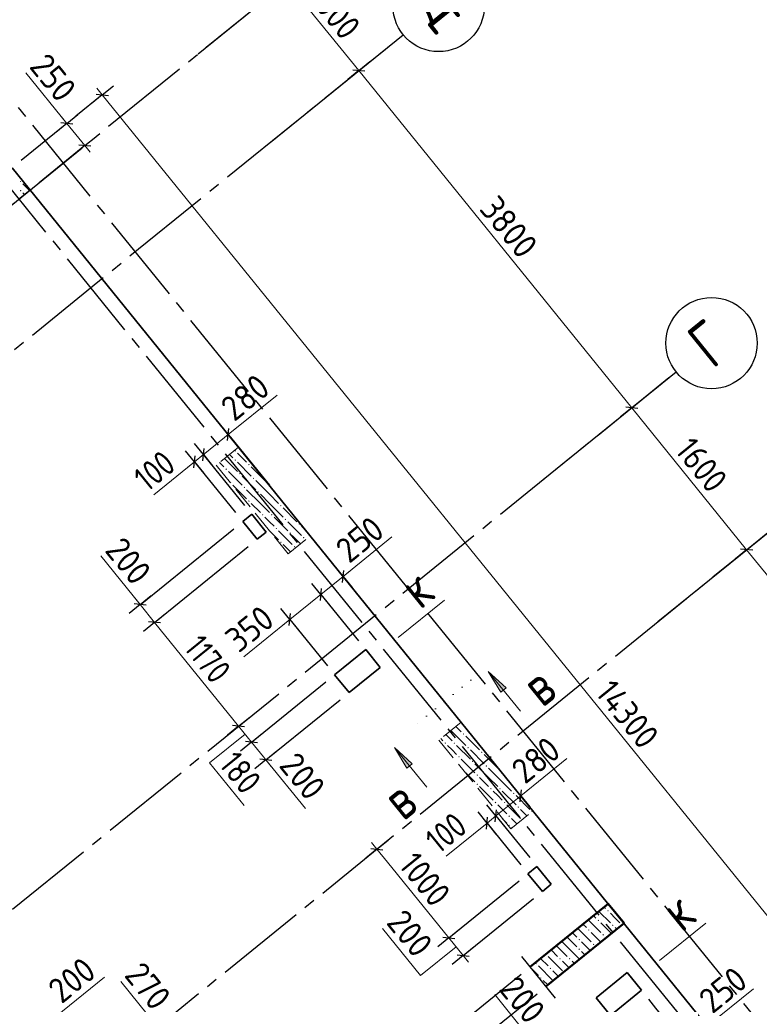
# Model space of a CAD drawing. Header units: millimetres. Extents: x 0 to 59400, y 0 to 42000.
# Tile 29 of 31: x 46472 to 52952, y 28832 to 37457. Entities that reach past the tile are written whole.
import ezdxf

# ---------------------------------------------------------------- set-up
doc = ezdxf.new("R2010")
doc.units = ezdxf.units.MM
for name, pattern in [('______2', [270, 200, -70]), ('______5', [1100, 800, -100, 100, -100]), ('______9', [100, 0, -100])]:
    doc.linetypes.add(name, pattern=pattern)
for name, color, linetype, lineweight in [('Standard', 7, 'Continuous', 25), ('ЖБ Перекрытие верхний уровень', 7, 'Continuous', 18), ('Общий01', 7, 'Continuous', 13), ('Примечания', 7, 'Continuous', 13), ('Размерная линия_ общее', 7, 'Continuous', 13)]:
    doc.layers.add(name, color=color, linetype=linetype, lineweight=lineweight)
for name, color, linetype, lineweight, true_color in [('ЖБ Пилон', 7, '______2', 13, 0xa0a0a0), ('ЖБ Стена верхний уровень', 7, '______2', 13, 0x656565), ('Оси', 7, '______5', 13, 0x656565)]:
    doc.layers.add(name, color=color, linetype=linetype, lineweight=lineweight, true_color=true_color)
doc.styles.add('ISOCPEUR', font='txt')

msp = doc.modelspace()

# ---------------------------------------------------------------- hatches: boundary and pattern name
at = {"layer": 'ЖБ Пилон', "linetype": 'Continuous', "lineweight": 18, "transparency": 33554687}
for points in [[(48354.1, 33679.6), (48360.6, 33686.1), (48367.1, 33679.6), (48360.6, 33673.1)], [(48354.1, 33599.6), (48360.6, 33606.1), (48367.1, 33599.6), (48360.6, 33593.1)], [(48474.1, 33559.6), (48480.6, 33566.1), (48487.1, 33559.6), (48480.6, 33553.1)], [(48274.1, 33519.6), (48280.6, 33526.1), (48287.1, 33519.6), (48280.6, 33513.1)], [(48394.1, 33479.6), (48400.6, 33486.1), (48407.1, 33479.6), (48400.6, 33473.1)], [(48317.6, 33403.1), (48320.6, 33406.1), (48327.1, 33399.6), (48323.4, 33395.9)], [(48514.1, 33439.6), (48520.6, 33446.1), (48527.1, 33439.6), (48520.6, 33433.1)], [(48634.1, 33399.6), (48638.5, 33404), (48644.3, 33396.8), (48640.6, 33393.1)], [(48434.1, 33359.6), (48440.6, 33366.1), (48447.1, 33359.6), (48440.6, 33353.1)], [(48554.1, 33319.6), (48560.6, 33326.1), (48567.1, 33319.6), (48560.6, 33313.1)], [(48474.1, 33239.6), (48480.6, 33246.1), (48487.1, 33239.6), (48480.6, 33233.1)], [(48594.1, 33119.6), (48600.6, 33126.1), (48607.1, 33119.6), (48600.6, 33113.1)], [(48674.1, 33119.6), (48680.6, 33126.1), (48687.1, 33119.6), (48680.6, 33113.1)], [(48754.1, 33199.6), (48760.6, 33206.1), (48767.1, 33199.6), (48760.6, 33193.1)], [(48794.1, 33079.6), (48800.6, 33086.1), (48807.1, 33079.6), (48800.6, 33073.1)], [(48914.1, 33039.6), (48920.6, 33046.1), (48927.1, 33039.6), (48920.6, 33033.1)], [(48639.7, 33005.2), (48640.6, 33006.1), (48647.1, 32999.6), (48645.5, 32998)], [(48714.1, 32999.6), (48720.6, 33006.1), (48727.1, 32999.6), (48720.6, 32993.1)], [(48834.1, 32959.6), (48840.6, 32966.1), (48847.1, 32959.6), (48840.6, 32953.1)], [(48754.1, 32879.6), (48760.6, 32886.1), (48767.1, 32879.6), (48760.6, 32873.1)], [(48954.1, 32919.6), (48960.6, 32926.1), (48967.1, 32919.6), (48960.6, 32913.1)], [(48874.1, 32839.6), (48880.6, 32846.1), (48887.1, 32839.6), (48880.6, 32833.1)], [(50354.1, 31279.6), (50356.7, 31282.2), (50362.5, 31275), (50360.6, 31273.1)], [(50354.1, 31199.6), (50360.6, 31206.1), (50367.1, 31199.6), (50360.6, 31193.1)], [(50194.1, 31119.6), (50200.6, 31126.1), (50207.1, 31119.6), (50200.6, 31113.1)], [(50274.1, 31119.6), (50280.6, 31126.1), (50287.1, 31119.6), (50280.6, 31113.1)], [(50394.1, 31079.6), (50400.6, 31086.1), (50407.1, 31079.6), (50400.6, 31073.1)], [(50314.1, 30999.6), (50320.6, 31006.1), (50327.1, 30999.6), (50320.6, 30993.1)], [(50434.1, 30959.6), (50440.6, 30966.1), (50447.1, 30959.6), (50440.6, 30953.1)], [(50514.1, 31039.6), (50520.6, 31046.1), (50527.1, 31039.6), (50520.6, 31033.1)], [(50357.9, 30883.4), (50360.6, 30886.1), (50367.1, 30879.6), (50363.7, 30876.2)], [(50554.1, 30919.6), (50560.6, 30926.1), (50567.1, 30919.6), (50560.6, 30913.1)], [(50474.1, 30839.6), (50480.6, 30846.1), (50487.1, 30839.6), (50480.6, 30833.1)], [(50474.1, 30759.6), (50480.6, 30766.1), (50487.1, 30759.6), (50480.6, 30753.1)], [(50594.1, 30719.6), (50600.6, 30726.1), (50607.1, 30719.6), (50600.6, 30713.1)], [(50674.1, 30719.6), (50680.6, 30726.1), (50687.1, 30719.6), (50680.6, 30713.1)], [(50794.1, 30679.6), (50800.6, 30686.1), (50807.1, 30679.6), (50800.6, 30673.1)], [(50634.1, 30599.6), (50640.6, 30606.1), (50647.1, 30599.6), (50640.6, 30593.1)], [(50714.1, 30599.6), (50720.6, 30606.1), (50727.1, 30599.6), (50720.6, 30593.1)], [(50834.1, 30559.6), (50840.6, 30566.1), (50847.1, 30559.6), (50840.6, 30553.1)], [(50754.1, 30479.6), (50760.6, 30486.1), (50767.1, 30479.6), (50760.6, 30473.1)], [(50954.1, 30519.6), (50960.6, 30526.1), (50964.5, 30522.2), (50957.3, 30516.4)], [(50754.1, 30399.6), (50760.6, 30406.1), (50767.1, 30399.6), (50760.6, 30393.1)]]:
    msp.add_hatch(color=7, dxfattribs=at).paths.add_polyline_path(points, flags=16)
at = {"layer": 'ЖБ Стена верхний уровень', "linetype": 'Continuous', "lineweight": 18, "transparency": 33554687}
for points in [[(46474.1, 36039.6), (46480.6, 36046.1), (46487.1, 36039.6), (46480.6, 36033.1)], [(46474.1, 35959.6), (46480.6, 35966.1), (46487.1, 35959.6), (46480.6, 35953.1)]]:
    msp.add_hatch(color=7, dxfattribs=at).paths.add_polyline_path(points, flags=16)
at = {"layer": 'Общий01', "linetype": 'Continuous', "lineweight": 13, "transparency": 33554687}
for points in [[(50686.5, 31566.1), (50577.6, 31748.2), (50733.1, 31603.9)], [(49864.6, 30900.5), (49755.7, 31082.6), (49911.2, 30938.3)], [(51626.1, 29644), (51619.6, 29650.5), (51626.1, 29657), (51632.6, 29650.5)], [(51542.1, 29560), (51535.6, 29566.5), (51542.1, 29573), (51548.6, 29566.5)], [(51668.1, 29518), (51661.6, 29524.5), (51668.1, 29531), (51674.6, 29524.5)], [(51745.8, 29524.2), (51745.6, 29524.5), (51752.1, 29531), (51753, 29530)], [(51458.1, 29476), (51451.6, 29482.5), (51458.1, 29489), (51464.6, 29482.5)], [(51584.1, 29434), (51577.6, 29440.5), (51584.1, 29447), (51590.6, 29440.5)], [(51374.1, 29392), (51367.6, 29398.5), (51374.1, 29405), (51380.6, 29398.5)], [(51500.1, 29350), (51493.6, 29356.5), (51500.1, 29363), (51506.6, 29356.5)], [(51080.1, 29266), (51078.8, 29267.3), (51086, 29273.1), (51086.6, 29272.5)], [(51374.1, 29308), (51367.6, 29314.5), (51374.1, 29321), (51380.6, 29314.5)], [(50996.1, 29182), (50989.6, 29188.5), (50996.1, 29195), (51002.6, 29188.5)], [(51206.1, 29224), (51199.6, 29230.5), (51206.1, 29237), (51212.6, 29230.5)], [(51290.1, 29224), (51283.6, 29230.5), (51290.1, 29237), (51296.6, 29230.5)], [(51038.1, 29056), (51031.6, 29062.5), (51038.1, 29069), (51044.6, 29062.5)], [(51122.1, 29140), (51115.6, 29146.5), (51122.1, 29153), (51128.6, 29146.5)]]:
    msp.add_hatch(color=7, dxfattribs=at).paths.add_polyline_path(points, flags=16)

# ---------------------------------------------------------------- linework, layer by layer
at = {"layer": 'Standard', "color": 7, "linetype": 'Continuous', "lineweight": 13, "transparency": 33554687}
for p, q in [((49787.6, 32044.1), (50193.1, 32372.4)), ((52078.4, 29215.3), (52483.8, 29543.6))]:
    msp.add_line(p, q, dxfattribs=at)
at = {"layer": 'ЖБ Перекрытие верхний уровень', "color": 7, "linetype": 'Continuous', "lineweight": 35, "transparency": 33554687}
for p, q in [((55406.2, 25047.1), (46406.9, 36160.3)), ((48504.8, 33124.2), (48427.1, 33061.2)), ((48630.7, 32968.7), (48504.8, 33124.2)), ((48427.1, 33061.2), (48553, 32905.8)), ((48553, 32905.8), (48630.7, 32968.7)), ((49503.6, 31938.5), (49231.6, 31718.2)), ((49629.4, 31783), (49503.6, 31938.5)), ((49357.4, 31562.8), (49629.4, 31783)), ((49231.6, 31718.2), (49357.4, 31562.8)), ((51003.2, 30038.9), (50925.5, 29976)), ((51129.1, 29883.4), (51003.2, 30038.9)), ((50925.5, 29976), (51051.4, 29820.5)), ((51051.4, 29820.5), (51129.1, 29883.4)), ((51794.3, 29109.6), (51522.3, 28889.4)), ((51920.2, 28954.2), (51794.3, 29109.6)), ((51648.2, 28733.9), (51920.2, 28954.2)), ((51522.3, 28889.4), (51648.2, 28733.9))]:
    msp.add_line(p, q, dxfattribs=at)
at = {"layer": 'ЖБ Пилон', "color": 253, "linetype": '______2', "lineweight": 13, "true_color": 0xa0a0a0, "transparency": 33554687}
for p, q in [((48388.9, 33712.2), (48194.6, 33554.9)), ((49018.2, 32935.1), (48388.9, 33712.2)), ((48194.6, 33554.9), (48823.9, 32777.8)), ((48823.9, 32777.8), (49018.2, 32935.1)), ((50339.8, 31303.1), (50145.5, 31145.8)), ((50969.1, 30525.9), (50339.8, 31303.1)), ((50145.5, 31145.8), (50774.8, 30368.6)), ((50774.8, 30368.6), (50969.1, 30525.9))]:
    msp.add_line(p, q, dxfattribs=at)
at = {"layer": 'ЖБ Пилон', "color": 9, "linetype": 'Continuous', "lineweight": 18, "true_color": 0xc7c7c7, "transparency": 33554687}
for p, q in [((48311, 33649.2), (48340.6, 33619.6)), ((48420.6, 33619.6), (48380.6, 33659.6)), ((48222.6, 33577.6), (48260.6, 33539.6)), ((48266.8, 33613.4), (48380.6, 33499.6)), ((48380.6, 33579.6), (48500.6, 33459.6)), ((48460.6, 33579.6), (48420.6, 33619.6)), ((48300.6, 33499.6), (48420.6, 33379.6)), ((48500.6, 33539.6), (48620.6, 33419.6)), ((48420.6, 33459.6), (48540.6, 33339.6)), ((48660.6, 33299.6), (48540.6, 33419.6)), ((48340.6, 33379.6), (48460.6, 33259.6)), ((48580.6, 33219.6), (48460.6, 33339.6)), ((48580.6, 33299.6), (48660.6, 33219.6)), ((48660.6, 33299.6), (48740.6, 33219.6)), ((48500.6, 33219.6), (48580.6, 33139.6)), ((48580.6, 33219.6), (48660.6, 33139.6)), ((48660.6, 33219.6), (48780.6, 33099.6)), ((48780.6, 33179.6), (48900.6, 33059.6)), ((48660.6, 33059.6), (48620.6, 33099.6)), ((48700.6, 33019.6), (48660.6, 33059.6)), ((48700.6, 33099.6), (48820.6, 32979.6)), ((48820.6, 33059.6), (48940.6, 32939.6)), ((48660.6, 32979.6), (48740.6, 32899.6)), ((48740.6, 32979.6), (48860.6, 32859.6)), ((48989.1, 32971.1), (48940.6, 33019.6)), ((48933.6, 32866.6), (48860.6, 32939.6)), ((48820.6, 32819.6), (48780.6, 32859.6)), ((48845.2, 32795), (48820.6, 32819.6)), ((50249.9, 31230.3), (50260.6, 31219.6)), ((50294.1, 31266.1), (50340.6, 31219.6)), ((50338.3, 31301.9), (50340.6, 31299.6)), ((50161.5, 31158.7), (50180.6, 31139.6)), ((50205.7, 31194.5), (50260.6, 31139.6)), ((50260.6, 31219.6), (50380.6, 31099.6)), ((50380.6, 31179.6), (50500.6, 31059.6)), ((50260.6, 31059.6), (50220.6, 31099.6)), ((50300.6, 31019.6), (50260.6, 31059.6)), ((50300.6, 31099.6), (50420.6, 30979.6)), ((50420.6, 31059.6), (50540.6, 30939.6)), ((50340.6, 30979.6), (50460.6, 30859.6)), ((50660.6, 30899.6), (50540.6, 31019.6)), ((50580.6, 30819.6), (50460.6, 30939.6)), ((50580.6, 30899.6), (50660.6, 30819.6)), ((50660.6, 30899.6), (50692, 30868.2)), ((50420.6, 30819.6), (50380.6, 30859.6)), ((50460.6, 30779.6), (50420.6, 30819.6)), ((50500.6, 30819.6), (50580.6, 30739.6)), ((50580.6, 30819.6), (50660.6, 30739.6)), ((50660.6, 30819.6), (50780.6, 30699.6)), ((50500.6, 30739.6), (50620.6, 30619.6)), ((50660.6, 30659.6), (50620.6, 30699.6)), ((50700.6, 30619.6), (50660.6, 30659.6)), ((50700.6, 30699.6), (50820.6, 30579.6)), ((50820.6, 30659.6), (50940.6, 30539.6)), ((50660.6, 30579.6), (50740.6, 30499.6)), ((50740.6, 30579.6), (50860.6, 30459.6)), ((50916.7, 30483.5), (50860.6, 30539.6)), ((50703.6, 30456.5), (50740.6, 30419.6)), ((50820.6, 30419.6), (50780.6, 30459.6)), ((50780.6, 30379.6), (50784, 30376.1)), ((50828.3, 30411.9), (50820.6, 30419.6))]:
    msp.add_line(p, q, dxfattribs=at)
at = {"layer": 'ЖБ Стена верхний уровень', "color": 251, "linetype": '______2', "lineweight": 13, "true_color": 0x656565, "transparency": 33554687}
for p, q in [((46563.9, 35966), (46406.5, 36160.3)), ((43746.7, 33684.7), (46563.9, 35966))]:
    msp.add_line(p, q, dxfattribs=at)
at = {"layer": 'ЖБ Стена верхний уровень', "color": 9, "linetype": 'Continuous', "lineweight": 18, "true_color": 0xc7c7c7, "transparency": 33554687}
for p, q in [((46500.6, 36019.6), (46558.5, 35961.6)), ((46500.6, 35939.6), (46514.3, 35925.8))]:
    msp.add_line(p, q, dxfattribs=at)
at = {"layer": 'Общий01', "color": 7, "linetype": 'Continuous', "lineweight": 13, "transparency": 33554687}
for p, q in [((50577.6, 31748.2), (50860.8, 31398.5)), ((50577.6, 31748.2), (50577.6, 31748.2)), ((50577.6, 31748.2), (50577.6, 31748.2)), ((50577.6, 31748.2), (50577.6, 31748.2)), ((50577.6, 31748.2), (50733.1, 31603.9)), ((50686.5, 31566.1), (50577.6, 31748.2)), ((50733.1, 31603.9), (50686.5, 31566.1)), ((50709.8, 31585), (50719.2, 31573.3)), ((49755.7, 31082.6), (50038.9, 30732.9)), ((49755.7, 31082.6), (49755.7, 31082.6)), ((49755.7, 31082.6), (49755.7, 31082.6)), ((49755.7, 31082.6), (49755.7, 31082.6)), ((49755.7, 31082.6), (49911.2, 30938.3)), ((49864.6, 30900.5), (49755.7, 31082.6)), ((49911.2, 30938.3), (49864.6, 30900.5)), ((49887.9, 30919.4), (49897.3, 30907.8)), ((51593, 29683.5), (51605.1, 29671.5)), ((51500.2, 29608.4), (51521.1, 29587.5)), ((51546.6, 29646), (51647.1, 29545.5)), ((51689.1, 29587.5), (51647.1, 29629.5)), ((51731.1, 29545.5), (51689.1, 29587.5)), ((51407.3, 29533.2), (51437.1, 29503.5)), ((51453.7, 29570.8), (51563.1, 29461.5)), ((51656.6, 29452), (51563.1, 29545.5)), ((51689.1, 29503.5), (51703, 29489.5)), ((51269.1, 29419.5), (51268.1, 29420.5)), ((51269.1, 29419.5), (51353.1, 29335.5)), ((51314.5, 29458.1), (51353.1, 29419.5)), ((51360.9, 29495.6), (51479.1, 29377.5)), ((51563.7, 29376.8), (51479.1, 29461.5)), ((51605.1, 29419.5), (51610.2, 29414.4)), ((51185.1, 29335.5), (51175.2, 29345.3)), ((51185.1, 29335.5), (51269.1, 29251.5)), ((51221.6, 29382.9), (51269.1, 29335.5)), ((51269.1, 29335.5), (51378.1, 29226.5)), ((51437.1, 29335.5), (51395.1, 29377.5)), ((51470.9, 29301.6), (51437.1, 29335.5)), ((51101.1, 29251.5), (51227.1, 29125.5)), ((51128.8, 29307.8), (51185.1, 29251.5)), ((51395.1, 29293.5), (51424.5, 29264.1)), ((51017.1, 29167.5), (51143.1, 29041.5)), ((51035.9, 29232.6), (51101.1, 29167.5)), ((51269.1, 29167.5), (51227.1, 29209.5)), ((51285.2, 29151.3), (51269.1, 29167.5)), ((51311.1, 29209.5), (51331.6, 29188.9)), ((50954.9, 29145.7), (51017.1, 29083.5)), ((51192.4, 29076.2), (51143.1, 29125.5)), ((51099.5, 29001), (51059.1, 29041.5))]:
    msp.add_line(p, q, dxfattribs=at)
at = {"layer": 'Общий01', "color": 7, "linetype": '______9', "lineweight": 13, "transparency": 33554687}
msp.add_line((50425.5, 31671.4), (49882.4, 31231.5), dxfattribs=at)
at = {"layer": 'Общий01', "color": 7, "linetype": 'Continuous', "lineweight": 25, "transparency": 33554687}
msp.add_line((50868.9, 29251.8), (51164.7, 28886.5), dxfattribs=at)
at = {"layer": 'Общий01', "color": 7, "linetype": 'Continuous', "lineweight": 50, "transparency": 33554687}
msp.add_lwpolyline([(50944.4, 29158.6), (51628.4, 29712.2), (51766.9, 29541.2), (51082.9, 28987.5)], dxfattribs=at)
at = {"layer": 'Оси', "color": 8, "linetype": '______5', "lineweight": -3, "transparency": 33554687}
for p, q in [((36993.3, 28215.9), (49202.3, 38102.5)), ((39744.2, 29156.8), (49831.6, 37325.4)), ((57474.8, 23088), (46096.7, 37138.8)), ((57086.2, 22773.3), (45708.1, 36824.1)), ((42135.6, 26203.6), (52223, 34372.2)), ((43142.6, 24960.2), (53229.9, 33128.8))]:
    msp.add_line(p, q, dxfattribs=at)
at = {"layer": 'Оси', "color": 7, "linetype": 'Continuous', "lineweight": 25, "transparency": 33554687}
for p, q in [((48036.5, 37158.5), (49202.3, 38102.5)), ((48665.9, 36381.4), (49831.6, 37325.4)), ((51057.3, 33428.2), (52223, 34372.2)), ((52064.2, 32184.8), (53229.9, 33128.8))]:
    msp.add_line(p, q, dxfattribs=at)
for centre in [(50142.4, 37577.1), (52533.9, 34623.9)]:
    msp.add_circle(centre, 400, dxfattribs=at)
at = {"layer": 'Примечания', "color": 7, "linetype": 'Continuous', "lineweight": 13, "transparency": 33554687}
for p, q in [((46885.3, 36547.7), (46526.6, 36990.6)), ((48299.6, 33822.9), (48727, 34169.1)), ((48004.1, 33583.6), (47646.6, 33294.1)), ((49306.3, 32579.8), (49733.7, 32925.9)), ((47527.7, 32332.9), (47181.6, 32760.4)), ((48839.8, 32202), (48435.7, 31874.8)), ((48975.2, 30545.5), (48629, 30972.9)), ((50862.1, 30658.5), (51266.2, 30985.7)), ((50566.6, 30419.2), (50209.1, 30129.7)), ((46786.9, 28722.7), (47214.3, 29068.9)), ((47679.7, 28634.3), (47358.8, 29030.7)), ((50999.3, 28465.9), (50634.3, 28916.6)), ((52495.9, 28640.9), (52900, 28968.2))]:
    msp.add_line(p, q, dxfattribs=at)
for points in [[(48446.4, 31198.4), (48135.6, 30946.7), (48437.6, 30573.7)], [(50295.6, 29334.9), (49984.7, 29083.1), (49651.2, 29495)]]:
    msp.add_lwpolyline(points, dxfattribs=at)
at = {"layer": 'Размерная линия_ общее', "color": 7, "linetype": 'Continuous', "lineweight": 13, "transparency": 33554687}
for p, q in [((49443, 37010.7), (48813.7, 37787.9)), ((51834.4, 34057.6), (49443, 37010.7)), ((47196.1, 36799.4), (47148.9, 36857.7)), ((47196.1, 36799.4), (56195.4, 25686.2)), ((46885.3, 36547.7), (46838.1, 36605.9)), ((47042.5, 36353.5), (46885.3, 36547.7)), ((47042.5, 36353.5), (47089.7, 36295.3)), ((52841.3, 32814.1), (51834.4, 34057.6)), ((48299.6, 33822.9), (48357.9, 33870.1)), ((48004.1, 33583.6), (48081.8, 33646.6)), ((48004.1, 33583.6), (47945.8, 33536.4)), ((55421.6, 29627.8), (52841.3, 32814.1)), ((49306.3, 32579.8), (49364.6, 32627)), ((49111.8, 32422.3), (49306.3, 32579.8)), ((47527.7, 32332.9), (47480.5, 32391.2)), ((48839.8, 32202), (49111.8, 32422.3)), ((47653.6, 32177.5), (47527.7, 32332.9)), ((48389.9, 31268.2), (47653.6, 32177.5)), ((48839.8, 32202), (48781.5, 32154.8)), ((48503.2, 31128.3), (48389.9, 31268.2)), ((48629, 30972.9), (48676.3, 30914.6)), ((50644.3, 30482.1), (50862.1, 30658.5)), ((50862.1, 30658.5), (50920.4, 30705.7)), ((50566.6, 30419.2), (50644.3, 30482.1)), ((50566.6, 30419.2), (50508.3, 30372)), ((49602.2, 30191.1), (49555, 30249.4)), ((50231.5, 29414), (50357.4, 29258.5)), ((50357.4, 29258.5), (50404.6, 29200.3))]:
    msp.add_line(p, q, dxfattribs=at)
at = {"layer": 'Размерная линия_ общее', "color": 253, "linetype": 'Continuous', "lineweight": -3, "true_color": 0xa0a0a0, "transparency": 33554687}
for p, q in [((49443, 37010.7), (49540.1, 37089.4)), ((49443, 37010.7), (49345.9, 36932)), ((47196.1, 36799.4), (47293.3, 36878.1)), ((47196.1, 36799.4), (46963, 36610.6)), ((47196.1, 36799.4), (47099, 36720.7)), ((46885.3, 36547.7), (46982.4, 36626.3)), ((46885.3, 36547.7), (46484.6, 36223.2)), ((46885.3, 36547.7), (46788.1, 36469)), ((47042.5, 36353.5), (47139.6, 36432.2)), ((47042.5, 36353.5), (46641.6, 36028.9)), ((47042.5, 36353.5), (46945.3, 36274.9)), ((51834.4, 34057.6), (51931.6, 34136.2)), ((51834.4, 34057.6), (51737.3, 33978.9)), ((48299.6, 33822.9), (48220.9, 33920.1)), ((48299.6, 33822.9), (48378.3, 33725.8)), ((48081.8, 33646.6), (48003.1, 33743.7)), ((48004.1, 33583.6), (47925.4, 33680.8)), ((48081.8, 33646.6), (48160.4, 33549.4)), ((48004.1, 33583.6), (48082.7, 33486.5)), ((52841.3, 32814.1), (52938.5, 32892.8)), ((52841.3, 32814.1), (52744.2, 32735.4)), ((49306.3, 32579.8), (49227.6, 32676.9)), ((49111.8, 32422.3), (49033.1, 32519.4)), ((49306.3, 32579.8), (49384.9, 32482.7)), ((49306.3, 32579.8), (49306.3, 32579.8)), ((47527.7, 32332.9), (47624.9, 32411.6)), ((49111.8, 32422.3), (49190.4, 32325.2)), ((49111.8, 32422.3), (49440.6, 32016.2)), ((47527.7, 32332.9), (47430.6, 32254.3)), ((48839.8, 32202), (48761.1, 32299.2)), ((47653.6, 32177.5), (47556.5, 32098.8)), ((47653.6, 32177.5), (47750.7, 32256.2)), ((48839.8, 32202), (48918.4, 32104.9)), ((48839.8, 32202), (49168.7, 31795.9)), ((48389.9, 31268.2), (48487.1, 31346.9)), ((48389.9, 31268.2), (48292.8, 31189.6)), ((48503.2, 31128.3), (48600.3, 31207)), ((48503.2, 31128.3), (48406, 31049.7)), ((48629, 30972.9), (48726.2, 31051.6)), ((48629, 30972.9), (48531.9, 30894.3)), ((50862.1, 30658.5), (50783.4, 30755.6)), ((50862.1, 30658.5), (50940.8, 30561.4)), ((50862.1, 30658.5), (50862.1, 30658.5)), ((50644.3, 30482.1), (50565.6, 30579.3)), ((50566.6, 30419.2), (50487.9, 30516.3)), ((50644.3, 30482.1), (50723, 30385)), ((50644.3, 30482.1), (50940.3, 30116.6)), ((50566.6, 30419.2), (50645.2, 30322)), ((50566.6, 30419.2), (50862.6, 30053.7)), ((49602.2, 30191.1), (49505.1, 30112.5)), ((49602.2, 30191.1), (49699.4, 30269.8)), ((49602.2, 30191.1), (49602.2, 30191.1)), ((50231.5, 29414), (50847.8, 29913)), ((50357.4, 29258.5), (50973.7, 29757.6)), ((50231.5, 29414), (50134.4, 29335.3)), ((50231.5, 29414), (50328.7, 29492.6)), ((50357.4, 29258.5), (50454.5, 29337.2)), ((50357.4, 29258.5), (50260.2, 29179.9)), ((50273.4, 28615.4), (50866.7, 29095.6))]:
    msp.add_line(p, q, dxfattribs=at)
at = {"layer": 'Размерная линия_ общее', "color": 7, "linetype": 'Continuous', "lineweight": 25, "transparency": 33554687}
for p, q in [((49495.8, 37005.2), (49390.3, 37016.2)), ((47143.4, 36804.9), (47248.9, 36793.8)), ((46938, 36542.1), (46832.5, 36553.2)), ((47095.2, 36348), (46989.7, 36359.1)), ((51887.2, 34052), (51781.7, 34063.1)), ((48294, 33770.2), (48305.1, 33875.7)), ((48076.2, 33593.8), (48087.3, 33699.3)), ((47998.5, 33530.9), (48009.6, 33636.4)), ((52894.1, 32808.6), (52788.6, 32819.7)), ((49300.7, 32527.1), (49311.8, 32632.5)), ((49106.2, 32369.6), (49117.3, 32475)), ((47580.5, 32327.4), (47475, 32338.5)), ((47706.3, 32172), (47600.9, 32183)), ((48834.2, 32149.3), (48845.3, 32254.8)), ((48442.7, 31262.7), (48337.2, 31273.8)), ((48555.9, 31122.8), (48450.4, 31133.9)), ((48681.8, 30967.4), (48576.3, 30978.5)), ((50856.6, 30605.8), (50867.6, 30711.2)), ((50638.7, 30429.4), (50649.8, 30534.9)), ((50561, 30366.4), (50572.1, 30471.9)), ((49549.5, 30196.7), (49654.9, 30185.6)), ((50178.8, 29419.5), (50284.3, 29408.4)), ((50304.7, 29264.1), (50410.1, 29253))]:
    msp.add_line(p, q, dxfattribs=at)
at = {"layer": 'Размерная линия_ общее', "color": 253, "linetype": 'Continuous', "lineweight": -3, "true_color": 0xa0a0a0, "transparency": 33554687}
for points in [[(49443, 37010.7), (49456.2, 37021.4), (49456.2, 37021.4), (49676.2, 37199.5)], [(51834.4, 34057.6), (51847.6, 34068.2), (51847.6, 34068.2), (51847.6, 34068.2), (51847.6, 34068.2), (52067.6, 34246.4)], [(48299.6, 33822.9), (48318.4, 33799.7), (48318.4, 33799.7), (48659.7, 33378.2)], [(48081.8, 33646.6), (48091.5, 33634.6), (48091.5, 33634.6), (48441.9, 33201.9)], [(48004.1, 33583.6), (48010.5, 33575.7), (48010.5, 33575.7), (48364.2, 33138.9)], [(47527.7, 32332.9), (47541, 32343.6), (47541, 32343.6), (48349.4, 32998.3)], [(52841.3, 32814.1), (52854.5, 32824.8), (52854.5, 32824.8), (52854.5, 32824.8), (52854.5, 32824.8), (52854.6, 32824.8), (52854.6, 32824.8), (53074.5, 33002.9)], [(47653.6, 32177.5), (47666.8, 32188.2), (47666.8, 32188.2), (48475.3, 32842.9)], [(48503.2, 31128.3), (48516.4, 31139), (48516.4, 31139), (48516.4, 31139), (48516.4, 31139), (49153.9, 31655.3)], [(48629, 30972.9), (48642.3, 30983.6), (48642.3, 30983.6), (48642.3, 30983.6), (48642.3, 30983.6), (49113.7, 31365.4), (49113.7, 31365.4), (49279.7, 31499.8)], [(48389.9, 31268.2), (48403.1, 31278.9), (48403.1, 31278.9), (48403.1, 31278.9), (48403.1, 31278.9), (48421.5, 31293.8)], [(50411.8, 28444.4), (50600.5, 28597.1), (50600.5, 28597.1), (51005.1, 28924.6)], [(52301.4, 28483.4), (52290.7, 28496.6), (52290.7, 28496.6), (52046.4, 28798.4), (52046.4, 28798.4), (51983.1, 28876.5)]]:
    msp.add_lwpolyline(points, dxfattribs=at)
at = {"layer": 'Размерная линия_ общее', "color": 7, "linetype": 'Continuous', "lineweight": 13, "transparency": 33554687}
for points in [[(48081.8, 33646.6), (48107.7, 33667.5), (48107.7, 33667.5), (48299.6, 33822.9)], [(48629, 30972.9), (48606.9, 31000.3), (48606.9, 31000.3), (48503.2, 31128.3)], [(49602.2, 30191.1), (49694.5, 30077.2), (49694.5, 30077.2), (50231.5, 29414)]]:
    msp.add_lwpolyline(points, dxfattribs=at)

# ---------------------------------------------------------------- texts
at = {"layer": 'Общий01', "color": 7, "linetype": 'Continuous', "lineweight": 35, "transparency": 33554687, "char_height": 350, "attachment_point": 7, "rotation": 39, "style": 'ISOCPEUR'}
for s, insert, width in [('\\W0.78;к', (49982.3, 32282.8), 380.803), ('\\W0.78;в', (51052, 31423.9), 380.809), ('\\W0.78;в', (49833.5, 30429.2), 380.823), ('\\W0.78;к', (52273, 29454), 380.809)]:
    msp.add_mtext(s, dxfattribs=dict(at, insert=insert, width=width))
at = {"layer": 'Оси', "color": 7, "linetype": 'Continuous', "lineweight": 35, "transparency": 33554687, "char_height": 400, "attachment_point": 7, "rotation": 39, "style": 'ISOCPEUR'}
for s, insert, width in [('\\W0.82;Д', (50120, 37318.7), 523.53), ('\\W0.78;Г', (52542.5, 34390.8), 435.211)]:
    msp.add_mtext(s, dxfattribs=dict(at, insert=insert, width=width))
at = {"layer": 'Размерная линия_ общее', "color": 7, "linetype": 'Continuous', "lineweight": 25, "transparency": 33554687, "char_height": 220, "attachment_point": 7, "style": 'ISOCPEUR'}
for s, insert, width, rotation in [('\\W0.87;1000', (48994.1, 37644.5), 666.908, 309), ('\\W0.91;250', (46548.1, 37043.5), 561.984, 309), ('\\W0.93;3800', (50490.7, 35796.4), 718.099, 309), ('\\W0.91;280', (48351.7, 33929.4), 561.984, 39), ('\\W0.87;1600', (52203.7, 33681), 666.902, 309), ('\\W0.83;100', (47589.1, 33311.9), 508.568, 39), ('\\W0.91;250', (49358.3, 32686.3), 561.991, 39), ('\\W0.91;200', (47209.5, 32805.4), 561.989, 309), ('\\W0.91;350', (48390.6, 31902.6), 561.984, 39), ('\\W0.80;1170', (47901.4, 31950.9), 615.711, 309), ('\\W0.89;14300', (51506.2, 31556.4), 845.912, 309), ('\\W0.91;280', (50898.6, 30752.4), 561.984, 39), ('\\W0.83;180', (48208.6, 30930.2), 508.574, 309), ('\\W0.91;200', (48735.6, 30920.8), 561.984, 309), ('\\W0.83;100', (50143.8, 30141.2), 508.578, 39), ('\\W0.87;1000', (49782.7, 30047.7), 666.902, 309), ('\\W0.91;200', (49675.9, 29544), 561.99, 309), ('\\W0.91;200', (46838.9, 28829.2), 561.996, 39), ('\\W0.91;270', (47380.3, 29083.5), 561.996, 309), ('\\W0.91;250', (52540.2, 28741.1), 561.984, 39), ('\\W0.91;200', (50662.1, 28961.7), 561.996, 309)]:
    msp.add_mtext(s, dxfattribs=dict(at, insert=insert, width=width, rotation=rotation))

doc.saveas('drawing.dxf')
